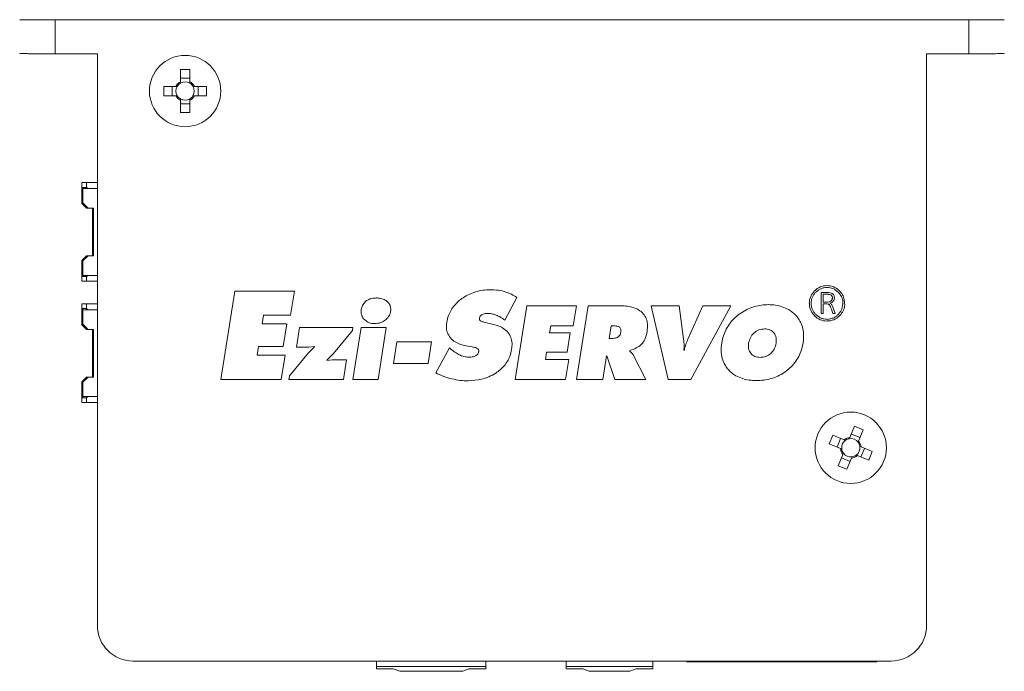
# Model space of a CAD drawing. Header units: millimetres. Extents: x 0 to 594, y 0 to 420.
# Tile 14 of 16: x 379 to 462, y 201 to 256. Entities that reach past the tile are written whole.
import ezdxf

# ---------------------------------------------------------------- set-up
doc = ezdxf.new("R2010")
doc.units = ezdxf.units.MM

msp = doc.modelspace()

# ---------------------------------------------------------------- linework, layer by layer
at = {"color": 7, "linetype": 'Continuous', "lineweight": 15}
for p, q in [((381.8843, 255.9414), (381.8843, 253.0661)), ((458.7293, 255.9414), (381.8843, 255.9414)), ((458.7293, 253.0661), (458.7293, 255.9414)), ((381.8843, 253.0661), (385.4219, 253.0661)), ((385.4219, 253.0661), (385.4219, 205.006)), ((455.1917, 253.0661), (458.7293, 253.0661)), ((455.1917, 205.006), (455.1917, 253.0661)), ((393.2028, 251.7414), (392.4108, 251.7414)), ((392.4108, 251.7414), (392.4108, 250.7174)), ((392.4108, 251.0284), (393.2028, 251.0284)), ((393.2028, 250.7174), (393.2028, 251.7414)), ((392.0308, 250.3374), (391.0068, 250.3374)), ((391.0068, 250.3374), (391.0068, 249.5454)), ((391.7198, 249.5454), (391.7198, 250.3374)), ((392.145, 250.3374), (392.0308, 250.3374)), ((392.4108, 250.7174), (392.4108, 250.6032)), ((393.2028, 250.6032), (393.2028, 250.7174)), ((393.5828, 250.3374), (393.4686, 250.3374)), ((394.6068, 250.3374), (393.5828, 250.3374)), ((393.8938, 250.3374), (393.8938, 249.5454)), ((394.6068, 249.5454), (394.6068, 250.3374)), ((391.0068, 249.5454), (392.0308, 249.5454)), ((392.0308, 249.5454), (392.145, 249.5454)), ((393.4686, 249.5454), (393.5828, 249.5454)), ((393.5828, 249.5454), (394.6068, 249.5454)), ((392.4108, 249.2796), (392.4108, 249.1654)), ((392.4108, 249.1654), (392.4108, 248.1414)), ((393.2028, 248.8544), (392.4108, 248.8544)), ((393.2028, 249.1654), (393.2028, 249.2796)), ((393.2028, 248.1414), (393.2028, 249.1654)), ((392.4108, 248.1414), (393.2028, 248.1414)), ((384.1068, 241.8414), (384.1068, 242.2414)), ((384.5068, 242.2414), (384.1068, 242.2414)), ((384.5068, 241.8414), (384.5068, 242.2414)), ((385.4219, 242.2414), (384.5068, 242.2414)), ((384.1068, 241.8414), (384.2068, 241.7414)), ((384.5068, 241.8414), (384.1068, 241.8414)), ((384.1068, 240.4914), (384.1068, 241.8414)), ((384.2068, 241.7414), (384.6482, 241.7414)), ((384.2068, 240.5328), (384.2068, 241.7414)), ((384.6482, 241.7414), (384.5068, 241.8414)), ((384.6482, 241.7414), (385.4219, 241.7414)), ((384.1068, 240.4914), (384.2068, 240.5328)), ((384.1068, 240.4914), (384.5068, 240.0914)), ((384.6482, 240.0914), (384.2068, 240.5328)), ((384.5068, 240.0914), (384.6482, 240.0914)), ((385.1068, 240.0914), (384.6482, 240.0914)), ((385.0068, 240.0914), (385.0068, 236.0914)), ((385.1068, 236.0914), (385.1068, 240.0914)), ((384.5068, 236.0914), (384.1068, 235.6914)), ((384.2068, 235.65), (384.6482, 236.0914)), ((384.6482, 236.0914), (384.5068, 236.0914)), ((384.6482, 236.0914), (385.1068, 236.0914)), ((384.1068, 235.6914), (384.2068, 235.65)), ((384.1068, 234.3414), (384.1068, 235.6914)), ((384.2068, 234.4414), (384.2068, 235.65)), ((384.2068, 234.4414), (384.1068, 234.3414)), ((384.6482, 234.4414), (384.2068, 234.4414)), ((384.6482, 234.4414), (384.5068, 234.3414)), ((385.4219, 234.4414), (384.6482, 234.4414)), ((384.5068, 234.3414), (384.1068, 234.3414)), ((384.1068, 233.9414), (384.1068, 234.3414)), ((384.5068, 233.9414), (384.1068, 233.9414)), ((384.5068, 233.9414), (384.5068, 234.3414)), ((384.5068, 233.9414), (385.4219, 233.9414)), ((395.8227, 225.6863), (396.9995, 233.1171)), ((396.9995, 233.1171), (401.996, 233.1171)), ((401.996, 233.1171), (401.6744, 231.0865)), ((446.3206, 233.0003), (446.8749, 233.0003)), ((446.3206, 231.2316), (446.3206, 233.0003)), ((446.4852, 232.1859), (446.4852, 232.8449)), ((446.4852, 232.8449), (446.9073, 232.8449)), ((384.1068, 231.6414), (384.1068, 232.0414)), ((384.5068, 232.0414), (384.1068, 232.0414)), ((384.5068, 231.6414), (384.5068, 232.0414)), ((385.4219, 232.0414), (384.5068, 232.0414)), ((420.7238, 232.5845), (419.6934, 230.6828)), ((445.4745, 232.0863), (445.4743, 232.1071)), ((446.7464, 232.1859), (446.4852, 232.1859)), ((446.4852, 232.0487), (446.4852, 231.2316)), ((446.7371, 232.0487), (446.4852, 232.0487)), ((447.0382, 232.1003), (447.1453, 232.038)), ((447.2331, 232.4191), (447.1609, 232.3112)), ((447.2626, 232.5597), (447.2623, 232.5477)), ((384.1068, 231.6414), (384.2068, 231.5414)), ((384.5068, 231.6414), (384.1068, 231.6414)), ((384.1068, 230.2914), (384.1068, 231.6414)), ((384.2068, 231.5414), (384.6482, 231.5414)), ((384.2068, 230.3328), (384.2068, 231.5414)), ((384.6482, 231.5414), (384.5068, 231.6414)), ((384.6482, 231.5414), (385.4219, 231.5414)), ((420.5803, 225.6863), (421.5612, 231.8786)), ((421.5612, 231.8786), (425.7249, 231.8786)), ((425.7249, 231.8786), (425.4569, 230.1863)), ((425.738, 225.6863), (426.7185, 231.8786)), ((426.7185, 231.8786), (429.4365, 231.8786)), ((432.0227, 231.8786), (434.3712, 231.8786)), ((433.44, 225.6863), (432.0227, 231.8786)), ((434.3712, 231.8786), (434.7464, 229.0615)), ((435.108, 229.0615), (436.3752, 231.8786)), ((438.7234, 231.8786), (435.3452, 225.6863)), ((436.3752, 231.8786), (438.7234, 231.8786)), ((446.4852, 231.2316), (446.3206, 231.2316)), ((447.2914, 231.2309), (447.1777, 231.6029)), ((447.2677, 231.8423), (447.4812, 231.2309)), ((447.4812, 231.2309), (447.2914, 231.2309)), ((384.1068, 230.2914), (384.2068, 230.3328)), ((384.1068, 230.2914), (384.5068, 229.8914)), ((384.6482, 229.8914), (384.2068, 230.3328)), ((399.3977, 231.0865), (399.2857, 230.3772)), ((399.2857, 230.3772), (401.3646, 230.3772)), ((401.6744, 231.0865), (399.3977, 231.0865)), ((401.3646, 230.3772), (401.0591, 228.4455)), ((418.0558, 230.4854), (418.6449, 230.3479)), ((384.5068, 229.8914), (384.6482, 229.8914)), ((385.1068, 229.8914), (384.6482, 229.8914)), ((385.0068, 229.8914), (385.0068, 225.8914)), ((385.1068, 225.8914), (385.1068, 229.8914)), ((402.1758, 228.4045), (402.4359, 230.0471)), ((402.4359, 230.0471), (406.9278, 230.0471)), ((406.889, 229.8005), (405.2869, 227.8791)), ((406.9278, 230.0471), (406.889, 229.8005)), ((406.9188, 225.6863), (407.6094, 230.0471)), ((407.6094, 230.0471), (409.7283, 230.0471)), ((409.7283, 230.0471), (409.0376, 225.6863)), ((423.56, 230.1863), (423.4663, 229.5951)), ((423.4663, 229.5951), (425.1988, 229.5951)), ((425.4569, 230.1863), (423.56, 230.1863)), ((425.1988, 229.5951), (424.9442, 227.9856)), ((428.4848, 229.1356), (428.6513, 230.1863)), ((428.8238, 230.1863), (428.6513, 230.1863)), ((410.3279, 227.0413), (410.6142, 228.8482)), ((410.6142, 228.8482), (413.546, 228.8482)), ((413.546, 228.8482), (413.2597, 227.0413)), ((428.6408, 229.1356), (428.4848, 229.1356)), ((398.9796, 228.4455), (398.864, 227.7162)), ((401.0591, 228.4455), (398.9796, 228.4455)), ((401.5786, 225.9816), (403.1773, 227.9363)), ((403.2023, 228.4045), (402.1758, 228.4045)), ((403.1773, 227.9363), (403.6906, 228.4293)), ((403.6958, 228.462), (403.2023, 228.4045)), ((403.6906, 228.4293), (403.6958, 228.462)), ((405.2869, 227.8791), (404.7484, 227.3286)), ((413.8862, 226.2482), (415.0465, 228.3473)), ((415.0465, 228.3473), (415.1672, 228.2385)), ((416.9692, 228.4162), (416.4426, 228.5148)), ((423.2112, 227.9856), (423.1152, 227.3779)), ((424.9442, 227.9856), (423.2112, 227.9856)), ((430.2206, 228.1172), (430.2128, 228.0679)), ((434.7611, 228.142), (434.8058, 228.142)), ((398.864, 227.7162), (401.2194, 227.7162)), ((401.2194, 227.7162), (400.8978, 225.6863)), ((404.7403, 227.2797), (405.1834, 227.3286)), ((404.7484, 227.3286), (404.7403, 227.2797)), ((405.1834, 227.3286), (406.3909, 227.3286)), ((406.3909, 227.3286), (406.1306, 225.6863)), ((413.2597, 227.0413), (410.3279, 227.0413)), ((423.1152, 227.3779), (425.0777, 227.3779)), ((425.0777, 227.3779), (424.8097, 225.6863)), ((428.2536, 227.6735), (427.9384, 225.6863)), ((428.2946, 227.6735), (428.2536, 227.6735)), ((428.965, 225.6863), (428.2946, 227.6735)), ((430.532, 227.6986), (431.5602, 225.6863)), ((384.5068, 225.8914), (384.1068, 225.4914)), ((384.1068, 225.4914), (384.2068, 225.45)), ((384.1068, 224.1414), (384.1068, 225.4914)), ((384.2068, 225.45), (384.6482, 225.8914)), ((384.2068, 224.2414), (384.2068, 225.45)), ((384.6482, 225.8914), (384.5068, 225.8914)), ((384.6482, 225.8914), (385.1068, 225.8914)), ((400.8978, 225.6863), (395.8227, 225.6863)), ((401.5316, 225.6863), (401.5786, 225.9816)), ((406.1306, 225.6863), (401.5316, 225.6863)), ((409.0376, 225.6863), (406.9188, 225.6863)), ((424.8097, 225.6863), (420.5803, 225.6863)), ((427.9384, 225.6863), (425.738, 225.6863)), ((431.5602, 225.6863), (428.965, 225.6863)), ((435.3452, 225.6863), (433.44, 225.6863)), ((384.2068, 224.2414), (384.1068, 224.1414)), ((384.5068, 224.1414), (384.1068, 224.1414)), ((384.1068, 223.7414), (384.1068, 224.1414)), ((384.5068, 223.7414), (384.1068, 223.7414)), ((384.6482, 224.2414), (384.2068, 224.2414)), ((384.6482, 224.2414), (384.5068, 224.1414)), ((384.5068, 223.7414), (384.5068, 224.1414)), ((384.5068, 223.7414), (385.4219, 223.7414)), ((385.4219, 224.2414), (384.6482, 224.2414)), ((449.1305, 221.7558), (448.7383, 220.8099)), ((449.8621, 221.4524), (449.1305, 221.7558)), ((449.4698, 220.5065), (449.8621, 221.4524)), ((447.2958, 220.9967), (446.9924, 220.2651)), ((448.2417, 220.6044), (447.2958, 220.9967)), ((447.651, 219.992), (447.9544, 220.7236)), ((448.3472, 220.5607), (448.2417, 220.6044)), ((448.7383, 220.8099), (448.6945, 220.7044)), ((448.8574, 221.0972), (449.589, 220.7938)), ((449.4261, 220.401), (449.4698, 220.5065)), ((446.9924, 220.2651), (447.9383, 219.8729)), ((447.9383, 219.8729), (448.0438, 219.8291)), ((449.6753, 220.01), (449.5698, 220.0537)), ((449.9626, 219.8908), (449.6592, 219.1592)), ((450.6212, 219.6177), (449.6753, 220.01)), ((450.3178, 218.8861), (450.6212, 219.6177)), ((448.1438, 219.3763), (447.7515, 218.4304)), ((448.7562, 218.7856), (448.0246, 219.089)), ((448.1875, 219.4818), (448.1438, 219.3763)), ((448.4831, 218.127), (448.8754, 219.0729)), ((448.8754, 219.0729), (448.9191, 219.1784)), ((449.2664, 219.3221), (449.3719, 219.2784)), ((449.3719, 219.2784), (450.3178, 218.8861)), ((447.7515, 218.4304), (448.4831, 218.127)), ((388.4214, 202.0065), (452.1922, 202.0065)), ((408.9068, 202.0065), (408.9068, 201.5414)), ((408.9068, 201.5414), (418.1068, 201.5414)), ((408.9068, 201.5414), (408.9068, 201.3414)), ((408.9068, 201.3414), (410.3068, 201.3414)), ((410.3068, 201.3414), (410.8568, 201.1414)), ((416.1568, 201.1414), (416.7068, 201.3414)), ((416.7068, 201.3414), (418.1068, 201.3414)), ((418.1068, 202.0065), (418.1068, 201.5414)), ((418.1068, 201.3414), (418.1068, 201.5414)), ((424.8568, 202.0065), (424.8568, 201.5414)), ((424.8568, 201.5414), (432.1568, 201.5414)), ((424.8568, 201.5414), (424.8568, 201.3414)), ((424.8568, 201.3414), (426.2668, 201.3414)), ((426.2668, 201.3414), (426.8068, 201.1414)), ((430.2068, 201.1414), (430.7468, 201.3414)), ((430.7468, 201.3414), (432.1568, 201.3414)), ((432.1568, 202.0065), (432.1568, 201.5414)), ((432.1568, 201.3414), (432.1568, 201.5414)), ((435.0068, 202.0065), (435.0068, 201.9414)), ((435.0068, 201.9414), (445.0068, 201.9414)), ((445.0068, 201.9414), (445.0068, 202.0065)), ((445.0068, 201.9414), (451.0068, 201.9414)), ((451.0068, 201.9414), (451.0068, 202.0065)), ((410.8568, 201.1414), (416.1568, 201.1414)), ((426.8068, 201.1414), (430.2068, 201.1414))]:
    msp.add_line(p, q, dxfattribs=at)
for centre in [(392.8068, 249.9414), (448.8068, 219.9414)]:
    msp.add_circle(centre, 3, dxfattribs=at)
for centre, radius, start, end in [((392.8068, 249.9414), 0.8712, 117.035692, 152.964308), ((392.8068, 249.9414), 0.7712, 149.103931, 210.896069), ((392.8068, 249.9414), 0.7712, 120.896069, 149.103931), ((392.8068, 249.9414), 0.7712, 59.103931, 120.896069), ((392.8068, 249.9414), 0.8712, 27.035692, 62.964308), ((392.8068, 249.9414), 0.7712, 30.896069, 59.103931), ((392.8068, 249.9414), 0.7712, 329.103931, 30.896069), ((392.8068, 249.9414), 0.8712, 207.035692, 242.964308), ((392.8068, 249.9414), 0.7712, 210.896069, 239.103931), ((392.8068, 249.9414), 0.8712, 297.035692, 332.964308), ((392.8068, 249.9414), 0.7712, 300.896069, 329.103931), ((392.8068, 249.9414), 0.7712, 239.103931, 300.896069), ((446.7507, 232.0944), 1.4315, 133.318678, 180.314979), ((446.7897, 232.184), 1.3911, 89.189468, 137.010101), ((446.7981, 232.1179), 1.4636, 44.061593, 89.556391), ((446.7088, 232.0611), 1.3858, 178.948837, 227.413899), ((446.8241, 232.0664), 1.4715, 224.246772, 269.439395), ((446.8293, 231.9938), 1.3919, 269.200577, 316.9747), ((448.8068, 219.9414), 0.7712, 126.581258, 188.373395), ((448.8068, 219.9414), 0.8712, 94.513018, 130.441635), ((448.8068, 219.9414), 0.7712, 98.373395, 126.581258), ((448.8068, 219.9414), 0.7712, 36.581258, 98.373395), ((448.8068, 219.9414), 0.7712, 8.373395, 36.581258), ((448.8068, 219.9414), 0.8712, 4.513018, 40.441635), ((448.8068, 219.9414), 0.8712, 184.513018, 220.441635), ((448.8068, 219.9414), 0.7712, 188.373395, 216.581258), ((448.8068, 219.9414), 0.7712, 306.581258, 8.373395), ((448.8068, 219.9414), 0.7712, 216.581258, 278.373395), ((448.8068, 219.9414), 0.8712, 274.513018, 310.441635), ((448.8068, 219.9414), 0.7712, 278.373395, 306.581258)]:
    msp.add_arc(centre, radius, start, end, dxfattribs=at)
for centre, major_axis in [((388.4224, 205.007), (-2.122, -2.122)), ((452.1913, 205.007), (2.122, -2.122))]:
    msp.add_ellipse(centre, major_axis=major_axis, ratio=0.9996955, start_param=5.4979394, end_param=7.0684312, dxfattribs=at)
for points, knots in [([(381.8843, 255.9414), (381.6858, 255.9414), (381.2888, 255.9414), (380.7166, 255.9414), (380.1902, 255.9414), (379.7306, 255.9414), (379.3549, 255.9414), (379.0813, 255.9414), (378.9125, 255.9414), (378.8966, 255.9414), (378.8891, 255.9414)], [0, 0, 0, 0, 0.1263856, 0.2527711, 0.3791567, 0.5055419, 0.6319266, 0.7583125, 0.8846991, 1, 1, 1, 1]), ([(461.7246, 255.9414), (461.717, 255.9414), (461.7011, 255.9414), (461.5323, 255.9414), (461.2587, 255.9414), (460.883, 255.9414), (460.4234, 255.9414), (459.897, 255.9414), (459.3249, 255.9414), (458.9278, 255.9414), (458.7293, 255.9414)], [0, 0, 0, 0, 0.115301, 0.2416875, 0.3680734, 0.4944582, 0.6208433, 0.7472289, 0.8736148, 1, 1, 1, 1]), ([(378.8903, 253.1185), (378.9031, 253.1145), (378.9277, 253.1068), (379.118, 253.0979), (379.3052, 253.0918), (379.4492, 253.0879), (379.595, 253.0846), (379.835, 253.08), (380.206, 253.0747), (380.7425, 253.0698), (381.3083, 253.0667), (381.6942, 253.0663), (381.8843, 253.0661)], [0, 0, 0, 0, 0.146956, 0.2838861, 0.3445015, 0.399818, 0.4498334, 0.4945479, 0.6262122, 0.7543414, 0.8789375, 1, 1, 1, 1]), ([(458.7293, 253.0661), (458.9194, 253.0663), (459.3054, 253.0667), (459.871, 253.0698), (460.2849, 253.0736), (460.5601, 253.077), (460.7197, 253.0793), (460.928, 253.0827), (461.1876, 253.0882), (461.4658, 253.0965), (461.6857, 253.1068), (461.7104, 253.1145), (461.7233, 253.1185)], [0, 0, 0, 0, 0.121058, 0.2456506, 0.3737781, 0.4173399, 0.461297, 0.5056488, 0.6003056, 0.7161155, 0.8530428, 1, 1, 1, 1]), ([(414.8136, 230.4854), (414.8566, 230.6826), (414.9343, 231.0394), (415.1704, 231.5147), (415.4533, 231.9174), (415.8003, 232.2704), (416.215, 232.5865), (416.6931, 232.8524), (417.2451, 233.0635), (417.8414, 233.2065), (418.2616, 233.2256), (418.4716, 233.2352)], [0, 0, 0, 0, 0.1213905, 0.219667, 0.3179814, 0.4175711, 0.5172231, 0.6318587, 0.7465459, 0.8732888, 1, 1, 1, 1]), ([(418.4716, 233.2352), (418.7025, 233.2265), (419.1515, 233.2095), (419.7568, 233.064), (420.2821, 232.8575), (420.5756, 232.6761), (420.7238, 232.5845)], [0, 0, 0, 0, 0.2908756, 0.5655532, 0.7806446, 1, 1, 1, 1]), ([(445.4743, 232.1071), (445.4795, 232.193), (445.4898, 232.3649), (445.5732, 232.6108), (445.6994, 232.8376), (445.8199, 232.9606), (445.8801, 233.0221)], [0, 0, 0, 0, 0.2500005, 0.5000002, 0.7499998, 1, 1, 1, 1]), ([(445.8781, 233.0243), (445.9421, 233.0833), (446.07, 233.2012), (446.3009, 233.3256), (446.5495, 233.4092), (446.723, 233.422), (446.8098, 233.4284)], [0, 0, 0, 0, 0.2499993, 0.5000007, 0.7500004, 1, 1, 1, 1]), ([(446.8099, 233.4216), (446.9828, 233.4041), (447.3342, 233.3685), (447.6058, 233.1424), (447.7438, 233.0275)], [0, 0, 0, 0, 0.4921894, 1, 1, 1, 1]), ([(446.8749, 233.0003), (446.9425, 232.9982), (447.0668, 232.9945), (447.1806, 232.945), (447.2325, 232.9224)], [0, 0, 0, 0, 0.5440518, 1, 1, 1, 1]), ([(446.9073, 232.8438), (446.9565, 232.8414), (447.055, 232.8367), (447.1393, 232.7856), (447.1814, 232.76)], [0, 0, 0, 0, 0.5000037, 1, 1, 1, 1]), ([(447.2325, 232.9224), (447.262, 232.9029), (447.3199, 232.8648), (447.3819, 232.7787), (447.4196, 232.6756), (447.4236, 232.6008), (447.4257, 232.5614)], [0, 0, 0, 0, 0.2449023, 0.4801594, 0.7259107, 1, 1, 1, 1]), ([(447.7438, 233.0275), (447.846, 232.9093), (448.002, 232.7287), (448.1239, 232.437), (448.1388, 232.2816), (448.1458, 232.2079)], [0, 0, 0, 0, 0.49953892, 0.76292457, 1, 1, 1, 1]), ([(447.8515, 233.1374), (447.9197, 233.0632), (448.0896, 232.8784), (448.2707, 232.4704), (448.2879, 232.1356), (448.2974, 231.9515)], [0, 0, 0, 0, 0.2316367, 0.5774816, 1, 1, 1, 1]), ([(407.6426, 231.1482), (407.6251, 231.2611), (407.5902, 231.4866), (407.6853, 231.8347), (407.8696, 232.1396), (408.107, 232.3628), (408.2866, 232.4306), (408.3572, 232.4572)], [0, 0, 0, 0, 0.2086566, 0.4165499, 0.648164, 0.8617182, 1, 1, 1, 1]), ([(408.3572, 232.4572), (408.4714, 232.4831), (408.6996, 232.5347), (409.0785, 232.5447), (409.4559, 232.4709), (409.7925, 232.2796), (409.9954, 232.0374), (410.055, 231.86), (410.0764, 231.7962)], [0, 0, 0, 0, 0.171382, 0.3424151, 0.5524894, 0.7265528, 0.9016921, 1, 1, 1, 1]), ([(437.9517, 228.7663), (437.9922, 228.9632), (438.0738, 229.3601), (438.3194, 229.9206), (438.6492, 230.4387), (439.0641, 230.8942), (439.5535, 231.2862), (440.1087, 231.6003), (440.6977, 231.8204), (441.2945, 231.9524), (441.6879, 231.9686), (441.8846, 231.9767)], [0, 0, 0, 0, 0.1090102, 0.2195956, 0.3301878, 0.4414374, 0.5527218, 0.6695532, 0.7864083, 0.8932036, 1, 1, 1, 1]), ([(441.8846, 231.9767), (442.0855, 231.9685), (442.4773, 231.9524), (443.0459, 231.8125), (443.5291, 231.6034), (443.9242, 231.3361), (444.236, 231.0412), (444.4899, 230.6941), (444.7348, 230.1939), (444.8781, 229.5332), (444.8257, 229.0151), (444.8006, 228.7663)], [0, 0, 0, 0, 0.1200726, 0.2342797, 0.3483179, 0.4334834, 0.518596, 0.603999, 0.6894132, 0.8508467, 1, 1, 1, 1]), ([(445.8765, 231.147), (445.8161, 231.2109), (445.6954, 231.3387), (445.569, 231.5717), (445.4853, 231.8231), (445.4744, 231.9986), (445.4689, 232.0863)], [0, 0, 0, 0, 0.2499995, 0.4999988, 0.7499998, 1, 1, 1, 1]), ([(447.0056, 231.9626), (446.9894, 231.9759), (446.9558, 232.0035), (446.8657, 232.041), (446.7901, 232.0455), (446.7371, 232.0487)], [0, 0, 0, 0, 0.2179767, 0.45105917, 1, 1, 1, 1]), ([(447.1608, 232.3113), (447.1329, 232.288), (447.0758, 232.2403), (446.9331, 232.1914), (446.8208, 232.1881), (446.7464, 232.1859)], [0, 0, 0, 0, 0.24408071, 0.49897075, 1, 1, 1, 1]), ([(447.1777, 231.6029), (447.1544, 231.6806), (447.1156, 231.8099), (447.037, 231.919), (447.0056, 231.9626)], [0, 0, 0, 0, 0.6004346, 1, 1, 1, 1]), ([(447.4257, 232.5614), (447.421, 232.504), (447.4121, 232.3949), (447.3284, 232.2546), (447.1982, 232.1567), (447.095, 232.1214), (447.0389, 232.1021)], [0, 0, 0, 0, 0.262817, 0.4993596, 0.7273645, 1, 1, 1, 1]), ([(447.1481, 232.041), (447.1735, 232.0112), (447.2242, 231.9514), (447.253, 231.8786), (447.2675, 231.8422)], [0, 0, 0, 0, 0.4999962, 1, 1, 1, 1]), ([(447.1765, 232.754), (447.1893, 232.7409), (447.2148, 232.7148), (447.2416, 232.6666), (447.2593, 232.6144), (447.2615, 232.5779), (447.2626, 232.5597)], [0, 0, 0, 0, 0.250001, 0.5000008, 0.7500013, 1, 1, 1, 1]), ([(447.2638, 232.5476), (447.2625, 232.5253), (447.2599, 232.4806), (447.242, 232.4396), (447.2331, 232.4191)], [0, 0, 0, 0, 0.4999956, 1, 1, 1, 1]), ([(448.1458, 232.2079), (448.1324, 232.0007), (448.113, 231.7021), (447.9313, 231.3501), (447.8063, 231.2133), (447.7423, 231.1434)], [0, 0, 0, 0, 0.5253562, 0.7572359, 1, 1, 1, 1]), ([(448.2974, 231.9515), (448.2793, 231.8259), (448.2375, 231.5353), (448.04, 231.2368), (447.8888, 231.0784), (447.8516, 231.0394)], [0, 0, 0, 0, 0.3645877, 0.8436142, 1, 1, 1, 1]), ([(409.1377, 230.4271), (408.9742, 230.3999), (408.6502, 230.346), (408.2052, 230.4724), (407.8709, 230.7085), (407.7037, 230.9513), (407.6551, 231.108), (407.6426, 231.1482)], [0, 0, 0, 0, 0.2689891, 0.5327637, 0.7315032, 0.9311436, 1, 1, 1, 1]), ([(410.0764, 231.7962), (410.0936, 231.6892), (410.128, 231.4752), (410.0387, 231.1499), (409.8521, 230.8497), (409.551, 230.5775), (409.2827, 230.4799), (409.1377, 230.4271)], [0, 0, 0, 0, 0.1756628, 0.3510233, 0.5369297, 0.7496831, 1, 1, 1, 1]), ([(418.2153, 231.2447), (418.1002, 231.2348), (417.929, 231.2201), (417.7338, 231.1187), (417.6263, 231.0125), (417.5833, 230.9155), (417.5733, 230.8599), (417.5716, 230.8502)], [0, 0, 0, 0, 0.4183613, 0.6224171, 0.7927113, 0.9639242, 1, 1, 1, 1]), ([(419.6934, 230.6828), (419.547, 230.7863), (419.2935, 230.9657), (418.8838, 231.1437), (418.5342, 231.232), (418.3072, 231.241), (418.2153, 231.2447)], [0, 0, 0, 0, 0.3332959, 0.5772961, 0.8287368, 1, 1, 1, 1]), ([(429.4365, 231.8786), (429.6372, 231.8717), (430.0012, 231.8593), (430.5176, 231.7457), (430.9749, 231.5535), (431.3708, 231.2375), (431.6249, 230.8032), (431.7332, 230.2816), (431.6956, 229.9253), (431.6746, 229.7267)], [0, 0, 0, 0, 0.1647199, 0.298724, 0.432152, 0.5693325, 0.7071245, 0.8367665, 1, 1, 1, 1]), ([(446.8089, 230.7482), (446.7225, 230.753), (446.5518, 230.7625), (446.2155, 230.8653), (446.0123, 231.0324), (445.875, 231.1454)], [0, 0, 0, 0, 0.2495561, 0.4930344, 1, 1, 1, 1]), ([(447.7406, 231.1451), (447.6765, 231.0863), (447.5484, 230.9687), (447.3176, 230.8444), (447.0692, 230.7606), (446.8958, 230.7473), (446.8091, 230.7406)], [0, 0, 0, 0, 0.2499991, 0.5000013, 0.7499994, 1, 1, 1, 1]), ([(416.4426, 228.5148), (416.2841, 228.5503), (415.9676, 228.6212), (415.5124, 228.8335), (415.1076, 229.1602), (414.8481, 229.6112), (414.7681, 230.074), (414.7995, 230.3582), (414.8136, 230.4854)], [0, 0, 0, 0, 0.1689994, 0.3374588, 0.519465, 0.7026584, 0.8669247, 1, 1, 1, 1]), ([(417.5716, 230.8502), (417.569, 230.8154), (417.5646, 230.757), (417.598, 230.6807), (417.6573, 230.616), (417.8086, 230.5351), (417.9519, 230.5063), (418.0558, 230.4854)], [0, 0, 0, 0, 0.1515899, 0.2545483, 0.357234, 0.5342905, 1, 1, 1, 1]), ([(418.6449, 230.3479), (418.7956, 230.3082), (419.0965, 230.229), (419.5439, 230.022), (419.9593, 229.702), (420.2341, 229.243), (420.3337, 228.7273), (420.2975, 228.3929), (420.2787, 228.2192)], [0, 0, 0, 0, 0.15457924, 0.30871915, 0.4872539, 0.66712034, 0.82709401, 1, 1, 1, 1]), ([(429.462, 229.6527), (429.4519, 229.6046), (429.4327, 229.5127), (429.3697, 229.3901), (429.2818, 229.2912), (429.1319, 229.1954), (428.9105, 229.141), (428.7309, 229.1374), (428.6408, 229.1356)], [0, 0, 0, 0, 0.1362662, 0.2601007, 0.3787092, 0.5002281, 0.7493924, 1, 1, 1, 1]), ([(428.8238, 230.1863), (428.9073, 230.1857), (429.0363, 230.1847), (429.2006, 230.152), (429.3174, 230.1048), (429.4128, 230.0234), (429.4638, 229.9085), (429.4774, 229.7819), (429.4674, 229.6981), (429.462, 229.6527)], [0, 0, 0, 0, 0.2491837, 0.3846755, 0.4980047, 0.6230222, 0.7484296, 0.8636018, 1, 1, 1, 1]), ([(431.6746, 229.7267), (431.6533, 229.6122), (431.6108, 229.3835), (431.4735, 229.0011), (431.2075, 228.6141), (430.754, 228.3035), (430.4061, 228.182), (430.2206, 228.1172)], [0, 0, 0, 0, 0.1507109, 0.3010185, 0.5236886, 0.7460275, 1, 1, 1, 1]), ([(440.2127, 228.7335), (440.2539, 228.8936), (440.3363, 229.2136), (440.6469, 229.6082), (441.0682, 229.8883), (441.3975, 229.923), (441.5622, 229.9403)], [0, 0, 0, 0, 0.2503022, 0.5003705, 0.7501437, 1, 1, 1, 1]), ([(441.5622, 229.9403), (441.7116, 229.9268), (441.937, 229.9064), (442.1977, 229.7535), (442.3559, 229.5942), (442.4688, 229.3991), (442.5572, 229.1104), (442.5399, 228.8835), (442.5285, 228.7335)], [0, 0, 0, 0, 0.2481156, 0.37443026, 0.49896459, 0.62190833, 0.75005479, 1, 1, 1, 1]), ([(434.7469, 229.0616), (434.7656, 228.8913), (434.7927, 228.6432), (434.7814, 228.3355), (434.7671, 228.1999), (434.7611, 228.142)], [0, 0, 0, 0, 0.5564161, 0.8106131, 1, 1, 1, 1]), ([(434.8058, 228.142), (434.8217, 228.2241), (434.8533, 228.3882), (434.9501, 228.6976), (435.0456, 228.9179), (435.108, 229.0615)], [0, 0, 0, 0, 0.258202, 0.5162875, 1, 1, 1, 1]), ([(440.8731, 225.5878), (440.6723, 225.5955), (440.2732, 225.6108), (439.6889, 225.748), (439.195, 225.9579), (438.8015, 226.2225), (438.4997, 226.5058), (438.2539, 226.84), (438.0171, 227.3214), (437.8723, 227.9803), (437.9251, 228.5028), (437.9517, 228.7663)], [0, 0, 0, 0, 0.1201273, 0.2388759, 0.3573966, 0.4396001, 0.521744, 0.6042101, 0.68669, 0.8420386, 1, 1, 1, 1]), ([(441.1828, 227.5419), (441.0336, 227.5548), (440.8082, 227.5743), (440.5454, 227.7215), (440.3844, 227.8769), (440.2699, 228.0697), (440.1824, 228.3578), (440.2007, 228.584), (440.2127, 228.7335)], [0, 0, 0, 0, 0.2486668, 0.3756928, 0.4992999, 0.6219443, 0.7500055, 1, 1, 1, 1]), ([(444.8006, 228.7663), (444.7606, 228.5692), (444.68, 228.1722), (444.4381, 227.6101), (444.1114, 227.0927), (443.699, 226.6416), (443.2177, 226.2608), (442.677, 225.9604), (442.0949, 225.7453), (441.489, 225.6125), (441.0784, 225.5961), (440.8731, 225.5878)], [0, 0, 0, 0, 0.1092485, 0.2201421, 0.3310165, 0.4411491, 0.5513188, 0.663902, 0.776527, 0.8882526, 1, 1, 1, 1]), ([(442.5285, 228.7335), (442.4889, 228.5739), (442.4097, 228.255), (442.0995, 227.8619), (441.6749, 227.5913), (441.347, 227.5584), (441.1828, 227.5419)], [0, 0, 0, 0, 0.2501624, 0.4997986, 0.7495377, 1, 1, 1, 1]), ([(415.1672, 228.2385), (415.3075, 228.1239), (415.5541, 227.9227), (415.9626, 227.7103), (416.3501, 227.5817), (416.6181, 227.5659), (416.7448, 227.5584)], [0, 0, 0, 0, 0.3087644, 0.5426312, 0.7837968, 1, 1, 1, 1]), ([(420.2787, 228.2192), (420.2359, 228.0219), (420.16, 227.6722), (419.9298, 227.2111), (419.6592, 226.8287), (419.3274, 226.4957), (418.8994, 226.1745), (418.3663, 225.8977), (417.5954, 225.6341), (417.005, 225.5935), (416.6362, 225.5682)], [0, 0, 0, 0, 0.1230847, 0.2181018, 0.3131413, 0.4088256, 0.5045765, 0.6396768, 0.774919, 1, 1, 1, 1]), ([(416.7448, 227.5584), (416.8769, 227.5706), (417.0767, 227.5889), (417.307, 227.7012), (417.4311, 227.8135), (417.4882, 227.9199), (417.5009, 227.9828), (417.5049, 228.0022)], [0, 0, 0, 0, 0.41537096, 0.62796168, 0.79753511, 0.93738622, 1, 1, 1, 1]), ([(417.5049, 228.0022), (417.5085, 228.0431), (417.5146, 228.1115), (417.4815, 228.2034), (417.4199, 228.2769), (417.2523, 228.3712), (417.091, 228.3969), (416.9692, 228.4162)], [0, 0, 0, 0, 0.1577541, 0.2641118, 0.370576, 0.5246517, 1, 1, 1, 1]), ([(430.2128, 228.0679), (430.2511, 228.0343), (430.3311, 227.9639), (430.4452, 227.8452), (430.5028, 227.7479), (430.532, 227.6986)], [0, 0, 0, 0, 0.3113916, 0.651258, 1, 1, 1, 1]), ([(416.6362, 225.5682), (416.4056, 225.5769), (415.9412, 225.5946), (415.2455, 225.7271), (414.5483, 225.9258), (414.1081, 226.1402), (413.8862, 226.2482)], [0, 0, 0, 0, 0.241866, 0.4871164, 0.7414271, 1, 1, 1, 1])]:
    msp.add_open_spline(points, degree=3, knots=knots, dxfattribs=at)

doc.saveas('drawing.dxf')
